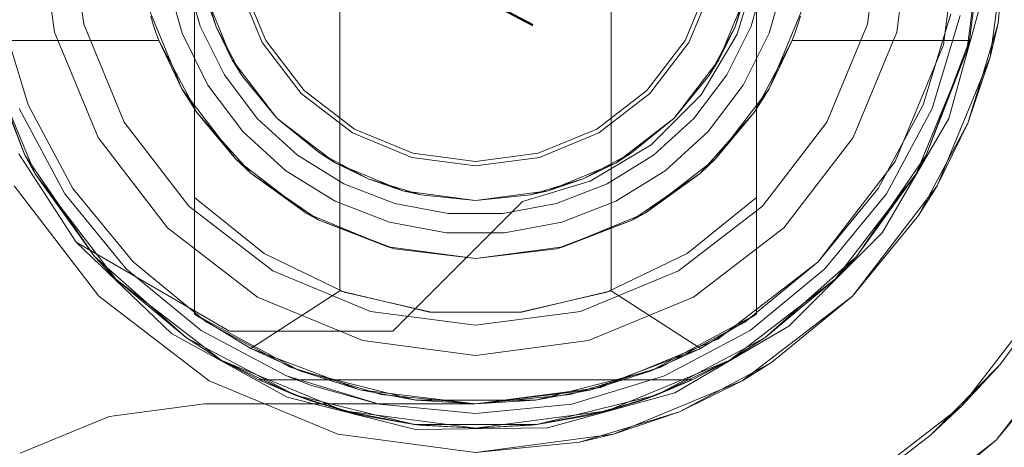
# Model space of a CAD drawing. Extents: x -620 to 300, y 62 to 1112.
# Tile 81 of 226: x -157.9989 to -157.7956, y 270.5532 to 270.6414. Entities that reach past the tile are written whole.
import ezdxf

# ---------------------------------------------------------------- set-up
doc = ezdxf.new("R2010")
doc.units = 0
doc.layers.get('0').update_dxf_attribs({"lineweight": 13})
doc.layers.add('ConnectionPoints', color=7, linetype='Continuous', lineweight=50)

# ---------------------------------------------------------------- blocks, each defined once
blk = doc.blocks.new('Blockreferenz-A06CPVWWL0')
at = {"color": 251, "linetype": 'ByBlock', "lineweight": -2, "ltscale": 0.13, "true_color": 0x636363}
for p, q in [((-157.80474, 270.6621), (-157.80815, 270.63622)), ((-157.80815, 270.63622), (-157.80474, 270.6621)), ((-157.79849, 270.63363), (-157.79474, 270.6621)), ((-157.84654, 270.65242), (-157.85071, 270.63842)), ((-157.84654, 270.65242), (-157.85071, 270.63842)), ((-157.80705, 270.62098), (-157.79979, 270.64727)), ((-157.85071, 270.63842), (-157.85818, 270.62587)), ((-157.85071, 270.63842), (-157.85818, 270.62587)), ((-157.80815, 270.63622), (-157.81814, 270.6121)), ((-157.81814, 270.6121), (-157.80815, 270.63622)), ((-157.80948, 270.6071), (-157.79849, 270.63363)), ((-157.85818, 270.62587), (-157.86851, 270.61554)), ((-157.85818, 270.62587), (-157.86851, 270.61554)), ((-157.82077, 270.59742), (-157.80705, 270.62098)), ((-157.86851, 270.61554), (-157.88106, 270.60807)), ((-157.86851, 270.61554), (-157.88106, 270.60807)), ((-157.98721, 270.59551), (-157.99904, 270.6137)), ((-157.98721, 270.59551), (-157.99904, 270.6137)), ((-157.81814, 270.6121), (-157.83403, 270.59139)), ((-157.83403, 270.59139), (-157.81814, 270.6121)), ((-158.00001, 270.6071), (-157.98252, 270.58432)), ((-157.88106, 270.60807), (-157.89506, 270.6039)), ((-157.88106, 270.60807), (-157.89506, 270.6039)), ((-157.82696, 270.58432), (-157.80948, 270.6071)), ((-157.89506, 270.6039), (-157.92185, 270.57711)), ((-157.89506, 270.6039), (-157.92185, 270.57711)), ((-157.89506, 270.6039), (-157.89506, 270.6039)), ((-157.84005, 270.57813), (-157.82077, 270.59742)), ((-157.98721, 270.59551), (-157.96749, 270.57667)), ((-157.95554, 270.57711), (-157.98721, 270.59551)), ((-157.98721, 270.59551), (-157.98721, 270.59551)), ((-157.95554, 270.57711), (-157.98721, 270.59551)), ((-157.83403, 270.59139), (-157.85474, 270.5755)), ((-157.85474, 270.5755), (-157.83403, 270.59139)), ((-157.77311, 270.5861), (-157.79726, 270.55462)), ((-157.98252, 270.58432), (-157.95974, 270.56684)), ((-157.84974, 270.56684), (-157.82696, 270.58432)), ((-157.96749, 270.57667), (-157.94362, 270.56349)), ((-157.92185, 270.57711), (-157.95554, 270.57711)), ((-157.95554, 270.57711), (-157.95554, 270.57711)), ((-157.92185, 270.57711), (-157.95554, 270.57711)), ((-157.92185, 270.57711), (-157.92185, 270.57711)), ((-157.86362, 270.56441), (-157.84005, 270.57813)), ((-157.79726, 270.55462), (-157.77836, 270.57766)), ((-157.85474, 270.5755), (-157.87886, 270.56551)), ((-157.87886, 270.56551), (-157.85474, 270.5755)), ((-157.95974, 270.56684), (-157.93321, 270.55585)), ((-157.87627, 270.55585), (-157.84974, 270.56684)), ((-157.87886, 270.56551), (-157.90474, 270.5621)), ((-157.90474, 270.5621), (-157.87886, 270.56551)), ((-157.8899, 270.55715), (-157.86362, 270.56441)), ((-157.94362, 270.56349), (-157.91717, 270.55684)), ((-157.98041, 270.55952), (-157.96074, 270.5621)), ((-157.96074, 270.5621), (-157.98041, 270.55952)), ((-157.96074, 270.5621), (-157.96074, 270.5621)), ((-157.90474, 270.5621), (-157.96074, 270.5621)), ((-157.96074, 270.5621), (-157.90474, 270.5621)), ((-157.90474, 270.5621), (-157.90474, 270.5621)), ((-157.99874, 270.55192), (-157.98041, 270.55952)), ((-157.98041, 270.55952), (-157.99874, 270.55192)), ((-157.91717, 270.55684), (-157.8899, 270.55715)), ((-157.93321, 270.55585), (-157.90474, 270.5521)), ((-157.90474, 270.5521), (-157.87627, 270.55585)), ((-157.79726, 270.55462), (-157.82874, 270.53047)), ((-157.8203, 270.53572), (-157.79726, 270.55462))]:
    blk.add_line(p, q, dxfattribs=at)
blk = doc.blocks.new('Blockreferenz-A06CPVX4L0')
at = {"color": 9, "linetype": 'ByBlock', "lineweight": -2, "ltscale": 0.13, "true_color": 0xc1c9c4}
for p, q in [((-157.99474, 270.6621), (-157.99168, 270.63881)), ((-157.99474, 270.6621), (-157.99168, 270.63881)), ((-157.9885, 270.6621), (-157.98565, 270.64043)), ((-157.98565, 270.64043), (-157.9885, 270.6621)), ((-157.82384, 270.64043), (-157.82098, 270.6621)), ((-157.82098, 270.6621), (-157.82384, 270.64043)), ((-157.81781, 270.63881), (-157.81474, 270.6621)), ((-157.81781, 270.63881), (-157.81474, 270.6621)), ((-157.79474, 270.6621), (-157.79849, 270.63363)), ((-157.79686, 270.64064), (-157.79474, 270.6621)), ((-157.95388, 270.64894), (-157.9488, 270.63667)), ((-157.94804, 270.6371), (-157.95304, 270.64916)), ((-157.85645, 270.64916), (-157.86144, 270.6371)), ((-157.86069, 270.63667), (-157.8556, 270.64894)), ((-158.00282, 270.6426), (-157.99713, 270.62384)), ((-157.81235, 270.62384), (-157.80666, 270.6426)), ((-157.81051, 270.62307), (-157.8047, 270.64221)), ((-157.8047, 270.64221), (-157.81051, 270.62307)), ((-157.98565, 270.64043), (-157.97728, 270.62022)), ((-157.97728, 270.62022), (-157.98565, 270.64043)), ((-157.8322, 270.62022), (-157.82384, 270.64043)), ((-157.82384, 270.64043), (-157.8322, 270.62022)), ((-157.79849, 270.63363), (-157.79686, 270.64064)), ((-157.79811, 270.6365), (-157.79686, 270.64064)), ((-157.99168, 270.63881), (-157.98269, 270.6171)), ((-157.99168, 270.63881), (-157.98269, 270.6171)), ((-157.8268, 270.6171), (-157.81781, 270.63881)), ((-157.8268, 270.6171), (-157.81781, 270.63881)), ((-157.9488, 270.63667), (-157.94072, 270.62613)), ((-157.9401, 270.62675), (-157.94804, 270.6371)), ((-157.86144, 270.6371), (-157.86939, 270.62675)), ((-157.86877, 270.62613), (-157.86069, 270.63667)), ((-157.80033, 270.6292), (-157.79811, 270.6365)), ((-157.79849, 270.63363), (-157.80948, 270.6071)), ((-157.80312, 270.62001), (-157.79849, 270.63363)), ((-157.80312, 270.62001), (-157.80033, 270.6292)), ((-157.94072, 270.62613), (-157.93018, 270.61805)), ((-157.92974, 270.6188), (-157.9401, 270.62675)), ((-157.86939, 270.62675), (-157.87974, 270.6188)), ((-157.87931, 270.61805), (-157.86877, 270.62613)), ((-157.99713, 270.62384), (-157.98789, 270.60655)), ((-157.8216, 270.60655), (-157.81235, 270.62384)), ((-157.99898, 270.62307), (-157.98955, 270.60544)), ((-157.98955, 270.60544), (-157.99898, 270.62307)), ((-157.81993, 270.60544), (-157.81051, 270.62307)), ((-157.81051, 270.62307), (-157.81993, 270.60544)), ((-157.97728, 270.62022), (-157.96397, 270.60288)), ((-157.96397, 270.60288), (-157.97728, 270.62022)), ((-157.84552, 270.60288), (-157.8322, 270.62022)), ((-157.8322, 270.62022), (-157.84552, 270.60288)), ((-157.80948, 270.6071), (-157.80312, 270.62001)), ((-157.80764, 270.61154), (-157.80312, 270.62001)), ((-157.98269, 270.6171), (-157.96838, 270.59847)), ((-157.98269, 270.6171), (-157.96838, 270.59847)), ((-157.93018, 270.61805), (-157.91791, 270.61297)), ((-157.91768, 270.61381), (-157.92974, 270.6188)), ((-157.87974, 270.6188), (-157.8918, 270.61381)), ((-157.89158, 270.61297), (-157.87931, 270.61805)), ((-157.8411, 270.59847), (-157.8268, 270.6171)), ((-157.8411, 270.59847), (-157.8268, 270.6171)), ((-157.90474, 270.6121), (-157.91768, 270.61381)), ((-157.8918, 270.61381), (-157.90474, 270.6121)), ((-157.91791, 270.61297), (-157.90474, 270.61123)), ((-157.90474, 270.61123), (-157.89158, 270.61297)), ((-157.81124, 270.60481), (-157.80764, 270.61154)), ((-157.80948, 270.6071), (-157.82696, 270.58432)), ((-157.81328, 270.60099), (-157.80948, 270.6071)), ((-157.98955, 270.60544), (-157.97687, 270.58998)), ((-157.97687, 270.58998), (-157.98955, 270.60544)), ((-157.98789, 270.60655), (-157.97545, 270.59139)), ((-157.83403, 270.59139), (-157.8216, 270.60655)), ((-157.83262, 270.58998), (-157.81993, 270.60544)), ((-157.81993, 270.60544), (-157.83262, 270.58998)), ((-157.96397, 270.60288), (-157.94662, 270.58957)), ((-157.94662, 270.58957), (-157.96397, 270.60288)), ((-157.86286, 270.58957), (-157.84552, 270.60288)), ((-157.84552, 270.60288), (-157.86286, 270.58957)), ((-157.81328, 270.60099), (-157.81124, 270.60481)), ((-157.82696, 270.58432), (-157.81328, 270.60099)), ((-157.96838, 270.59847), (-157.94974, 270.58416)), ((-157.96838, 270.59847), (-157.94974, 270.58416)), ((-157.85974, 270.58416), (-157.8411, 270.59847)), ((-157.85974, 270.58416), (-157.8411, 270.59847)), ((-157.97545, 270.59139), (-157.9603, 270.57896)), ((-157.84919, 270.57896), (-157.83403, 270.59139)), ((-157.78177, 270.5911), (-157.80433, 270.5617)), ((-157.97687, 270.58998), (-157.96141, 270.57729)), ((-157.96141, 270.57729), (-157.97687, 270.58998)), ((-157.94662, 270.58957), (-157.92642, 270.5812)), ((-157.92642, 270.5812), (-157.94662, 270.58957)), ((-157.88306, 270.5812), (-157.86286, 270.58957)), ((-157.86286, 270.58957), (-157.88306, 270.5812)), ((-157.84807, 270.57729), (-157.83262, 270.58998)), ((-157.83262, 270.58998), (-157.84807, 270.57729)), ((-157.79643, 270.57027), (-157.78433, 270.58684)), ((-157.94974, 270.58416), (-157.92804, 270.57517)), ((-157.94974, 270.58416), (-157.92804, 270.57517)), ((-157.88145, 270.57517), (-157.85974, 270.58416)), ((-157.88145, 270.57517), (-157.85974, 270.58416)), ((-157.82696, 270.58432), (-157.84974, 270.56684)), ((-157.84363, 270.57064), (-157.82696, 270.58432)), ((-157.92642, 270.5812), (-157.90474, 270.57834)), ((-157.90474, 270.57834), (-157.92642, 270.5812)), ((-157.90474, 270.57834), (-157.88306, 270.5812)), ((-157.88306, 270.5812), (-157.90474, 270.57834)), ((-157.9603, 270.57896), (-157.94301, 270.56972)), ((-157.86647, 270.56972), (-157.84919, 270.57896)), ((-157.96141, 270.57729), (-157.94378, 270.56787)), ((-157.94378, 270.56787), (-157.96141, 270.57729)), ((-157.86571, 270.56787), (-157.84807, 270.57729)), ((-157.84807, 270.57729), (-157.86571, 270.56787)), ((-157.92804, 270.57517), (-157.90474, 270.5721)), ((-157.92804, 270.57517), (-157.90474, 270.5721)), ((-157.90474, 270.5721), (-157.88145, 270.57517)), ((-157.90474, 270.5721), (-157.88145, 270.57517)), ((-157.84974, 270.56684), (-157.84363, 270.57064)), ((-157.84745, 270.5686), (-157.84363, 270.57064)), ((-157.94301, 270.56972), (-157.92425, 270.56403)), ((-157.88523, 270.56403), (-157.86647, 270.56972)), ((-157.85418, 270.565), (-157.84745, 270.5686)), ((-157.79643, 270.57027), (-157.8108, 270.55563)), ((-157.80433, 270.5617), (-157.79643, 270.57027)), ((-157.94378, 270.56787), (-157.92464, 270.56206)), ((-157.94378, 270.56787), (-157.93885, 270.56598)), ((-157.93885, 270.56598), (-157.94378, 270.56787)), ((-157.88484, 270.56206), (-157.86571, 270.56787)), ((-157.86571, 270.56787), (-157.88484, 270.56206)), ((-157.84974, 270.56684), (-157.87627, 270.55585)), ((-157.86265, 270.56048), (-157.84974, 270.56684)), ((-157.93885, 270.56598), (-157.92464, 270.56206)), ((-157.92464, 270.56206), (-157.93885, 270.56598)), ((-157.86265, 270.56048), (-157.85418, 270.565)), ((-157.92425, 270.56403), (-157.90474, 270.5621)), ((-157.90474, 270.5621), (-157.88523, 270.56403)), ((-157.92464, 270.56206), (-157.90474, 270.5601)), ((-157.90474, 270.5601), (-157.92464, 270.56206)), ((-157.90474, 270.5601), (-157.88484, 270.56206)), ((-157.88484, 270.56206), (-157.90474, 270.5601)), ((-157.87627, 270.55585), (-157.86265, 270.56048)), ((-157.87184, 270.55769), (-157.86265, 270.56048)), ((-157.80433, 270.5617), (-157.83374, 270.53913)), ((-157.8108, 270.55563), (-157.80433, 270.5617)), ((-157.87914, 270.55548), (-157.87184, 270.55769)), ((-157.87627, 270.55585), (-157.90474, 270.5521)), ((-157.90474, 270.5521), (-157.88328, 270.55422)), ((-157.88328, 270.55422), (-157.87627, 270.55585)), ((-157.88328, 270.55422), (-157.87914, 270.55548)), ((-157.82712, 270.5432), (-157.8108, 270.55563))]:
    blk.add_line(p, q, dxfattribs=at)
blk = doc.blocks.new('Blockreferenz-A06CPVXAL0')
at = {"color": 0, "linetype": 'ByBlock', "lineweight": -2, "ltscale": 0.13}
for p, q in [((-157.96274, 270.58064), (-157.96274, 270.74357)), ((-157.84674, 270.74357), (-157.84674, 270.58064)), ((-157.93274, 270.73875), (-157.93274, 270.58546)), ((-157.87674, 270.58546), (-157.87674, 270.73875)), ((-157.96274, 270.6621), (-157.96274, 270.60471)), ((-157.79974, 270.6621), (-157.80332, 270.63493)), ((-157.80332, 270.63493), (-157.79974, 270.6621)), ((-157.80276, 270.6371), (-157.79974, 270.6621)), ((-157.96864, 270.65016), (-157.96535, 270.63862)), ((-157.96162, 270.64007), (-157.9647, 270.6509)), ((-157.96162, 270.64007), (-157.9647, 270.6509)), ((-157.95833, 270.63991), (-157.96163, 270.65079)), ((-157.84786, 270.65079), (-157.85116, 270.63991)), ((-157.84478, 270.6509), (-157.84786, 270.64007)), ((-157.84478, 270.6509), (-157.84786, 270.64007)), ((-157.84674, 270.63991), (-157.84674, 270.65079)), ((-157.84413, 270.63862), (-157.84085, 270.65016)), ((-157.95497, 270.6331), (-157.96077, 270.64709)), ((-157.96077, 270.64709), (-157.95833, 270.63991)), ((-157.95497, 270.6331), (-157.96077, 270.64709)), ((-157.95497, 270.6331), (-157.96077, 270.64709)), ((-157.84872, 270.64709), (-157.85451, 270.6331)), ((-157.84872, 270.64709), (-157.85451, 270.6331)), ((-157.84872, 270.64709), (-157.85451, 270.6331)), ((-157.85116, 270.63991), (-157.84872, 270.64709)), ((-157.96536, 270.6271), (-157.97236, 270.64399)), ((-157.83713, 270.64399), (-157.84412, 270.6271)), ((-157.97182, 270.6421), (-157.9713, 270.64042)), ((-157.83819, 270.64042), (-157.83766, 270.6421)), ((-157.9713, 270.64042), (-157.97073, 270.63876)), ((-157.95661, 270.62999), (-157.96162, 270.64007)), ((-157.95661, 270.62999), (-157.96162, 270.64007)), ((-157.95833, 270.63991), (-157.95497, 270.6331)), ((-157.95297, 270.62988), (-157.95833, 270.63991)), ((-157.85116, 270.63991), (-157.85652, 270.62988)), ((-157.85451, 270.6331), (-157.85116, 270.63991)), ((-157.84786, 270.64007), (-157.85288, 270.62999)), ((-157.84786, 270.64007), (-157.85288, 270.62999)), ((-157.84674, 270.60471), (-157.84674, 270.63991)), ((-157.83875, 270.63876), (-157.83819, 270.64042)), ((-157.97073, 270.63876), (-157.97013, 270.6371)), ((-157.96535, 270.63862), (-157.96001, 270.62789)), ((-157.84948, 270.62789), (-157.84413, 270.63862)), ((-157.83936, 270.6371), (-157.83875, 270.63876)), ((-157.99777, 270.6134), (-158.00672, 270.6371)), ((-157.97013, 270.6371), (-158.00672, 270.6371)), ((-158.00672, 270.6371), (-157.99777, 270.6134)), ((-157.97013, 270.6371), (-158.00672, 270.6371)), ((-157.96725, 270.63166), (-157.97013, 270.6371)), ((-157.97013, 270.6371), (-157.96536, 270.6271)), ((-157.97013, 270.6371), (-157.97013, 270.6371)), ((-157.84412, 270.6271), (-157.83936, 270.6371)), ((-157.83936, 270.6371), (-157.84224, 270.63166)), ((-157.80276, 270.6371), (-157.83936, 270.6371)), ((-157.83936, 270.6371), (-157.80276, 270.6371)), ((-157.83936, 270.6371), (-157.83936, 270.6371)), ((-157.80276, 270.6371), (-157.81172, 270.6134)), ((-157.81172, 270.6134), (-157.80276, 270.6371)), ((-157.80332, 270.63493), (-157.80276, 270.6371)), ((-157.80332, 270.63493), (-157.80276, 270.6371)), ((-157.80276, 270.6371), (-157.80276, 270.6371)), ((-158.00617, 270.63493), (-157.99777, 270.6134)), ((-157.99568, 270.6096), (-158.00617, 270.63493)), ((-158.00617, 270.63493), (-157.99777, 270.6134)), ((-158.00617, 270.63493), (-157.99568, 270.6096)), ((-157.80332, 270.63493), (-157.81381, 270.6096)), ((-157.81381, 270.6096), (-157.80332, 270.63493)), ((-157.81172, 270.6134), (-157.80332, 270.63493)), ((-157.81172, 270.6134), (-157.80332, 270.63493)), ((-157.9637, 270.62494), (-157.96725, 270.63166)), ((-157.94576, 270.62109), (-157.95497, 270.6331)), ((-157.95497, 270.6331), (-157.95297, 270.62988)), ((-157.94576, 270.62109), (-157.95497, 270.6331)), ((-157.94576, 270.62109), (-157.95497, 270.6331)), ((-157.85451, 270.6331), (-157.86373, 270.62109)), ((-157.85451, 270.6331), (-157.86373, 270.62109)), ((-157.85451, 270.6331), (-157.86373, 270.62109)), ((-157.85652, 270.62988), (-157.85451, 270.6331)), ((-157.84224, 270.63166), (-157.84578, 270.62494)), ((-157.94982, 270.62101), (-157.95661, 270.62999)), ((-157.94982, 270.62101), (-157.95661, 270.62999)), ((-157.95297, 270.62988), (-157.94576, 270.62109)), ((-157.94576, 270.62109), (-157.95297, 270.62988)), ((-157.86373, 270.62109), (-157.85652, 270.62988)), ((-157.85652, 270.62988), (-157.86373, 270.62109)), ((-157.85288, 270.62999), (-157.85966, 270.62101)), ((-157.85288, 270.62999), (-157.85966, 270.62101)), ((-157.96001, 270.62789), (-157.95278, 270.61831)), ((-157.85671, 270.61831), (-157.84948, 270.62789)), ((-157.95424, 270.61261), (-157.96536, 270.6271)), ((-157.96536, 270.6271), (-157.96227, 270.62222)), ((-157.84412, 270.6271), (-157.85525, 270.61261)), ((-157.84722, 270.62222), (-157.84412, 270.6271)), ((-157.96227, 270.62222), (-157.9637, 270.62494)), ((-157.84578, 270.62494), (-157.84722, 270.62222)), ((-157.95751, 270.61687), (-157.96227, 270.62222)), ((-157.96227, 270.62222), (-157.95424, 270.61261)), ((-157.85525, 270.61261), (-157.84722, 270.62222)), ((-157.84722, 270.62222), (-157.85198, 270.61687)), ((-157.9415, 270.61343), (-157.94982, 270.62101)), ((-157.9415, 270.61343), (-157.94982, 270.62101)), ((-157.94576, 270.62109), (-157.93697, 270.61388)), ((-157.93374, 270.61188), (-157.94576, 270.62109)), ((-157.93374, 270.61188), (-157.94576, 270.62109)), ((-157.93697, 270.61388), (-157.94576, 270.62109)), ((-157.93374, 270.61188), (-157.94576, 270.62109)), ((-157.86373, 270.62109), (-157.87574, 270.61188)), ((-157.86373, 270.62109), (-157.87574, 270.61188)), ((-157.86373, 270.62109), (-157.87574, 270.61188)), ((-157.87252, 270.61388), (-157.86373, 270.62109)), ((-157.86373, 270.62109), (-157.87252, 270.61388)), ((-157.85966, 270.62101), (-157.86798, 270.61343)), ((-157.85966, 270.62101), (-157.86798, 270.61343)), ((-157.95278, 270.61831), (-157.94391, 270.61023)), ((-157.86557, 270.61023), (-157.85671, 270.61831)), ((-157.9526, 270.61135), (-157.95751, 270.61687)), ((-157.85198, 270.61687), (-157.85688, 270.61135)), ((-157.99777, 270.6134), (-157.99568, 270.6096)), ((-157.98339, 270.59254), (-157.99777, 270.6134)), ((-157.99777, 270.6134), (-157.99568, 270.6096)), ((-157.99777, 270.6134), (-157.98339, 270.59254)), ((-157.93193, 270.6075), (-157.9415, 270.61343)), ((-157.93193, 270.6075), (-157.9415, 270.61343)), ((-157.93697, 270.61388), (-157.93374, 270.61188)), ((-157.92694, 270.60852), (-157.93697, 270.61388)), ((-157.87252, 270.61388), (-157.88255, 270.60852)), ((-157.86798, 270.61343), (-157.87755, 270.6075)), ((-157.86798, 270.61343), (-157.87755, 270.6075)), ((-157.87574, 270.61188), (-157.87252, 270.61388)), ((-157.81172, 270.6134), (-157.82609, 270.59254)), ((-157.82609, 270.59254), (-157.81172, 270.6134)), ((-157.81381, 270.6096), (-157.81172, 270.6134)), ((-157.81381, 270.6096), (-157.81172, 270.6134)), ((-157.93974, 270.60148), (-157.95424, 270.61261)), ((-157.95424, 270.61261), (-157.95108, 270.60963)), ((-157.95108, 270.60963), (-157.9526, 270.61135)), ((-157.91975, 270.60608), (-157.93374, 270.61188)), ((-157.93374, 270.61188), (-157.92694, 270.60852)), ((-157.91975, 270.60608), (-157.93374, 270.61188)), ((-157.91975, 270.60608), (-157.93374, 270.61188)), ((-157.87574, 270.61188), (-157.88973, 270.60608)), ((-157.87574, 270.61188), (-157.88973, 270.60608)), ((-157.87574, 270.61188), (-157.88973, 270.60608)), ((-157.88255, 270.60852), (-157.87574, 270.61188)), ((-157.85525, 270.61261), (-157.86974, 270.60148)), ((-157.85841, 270.60963), (-157.85525, 270.61261)), ((-157.85688, 270.61135), (-157.85841, 270.60963)), ((-157.99568, 270.6096), (-157.98339, 270.59254)), ((-157.97899, 270.58786), (-157.99568, 270.6096)), ((-157.99568, 270.6096), (-157.98339, 270.59254)), ((-157.99568, 270.6096), (-157.97899, 270.58786)), ((-157.94417, 270.60488), (-157.95108, 270.60963)), ((-157.95108, 270.60963), (-157.93974, 270.60148)), ((-157.94391, 270.61023), (-157.93372, 270.60392)), ((-157.87577, 270.60392), (-157.86557, 270.61023)), ((-157.86974, 270.60148), (-157.85841, 270.60963)), ((-157.85841, 270.60963), (-157.86531, 270.60488)), ((-157.81381, 270.6096), (-157.8305, 270.58786)), ((-157.8305, 270.58786), (-157.81381, 270.6096)), ((-157.82609, 270.59254), (-157.81381, 270.6096)), ((-157.82609, 270.59254), (-157.81381, 270.6096)), ((-157.92144, 270.60343), (-157.93193, 270.6075)), ((-157.92144, 270.60343), (-157.93193, 270.6075)), ((-157.92694, 270.60852), (-157.91975, 270.60608)), ((-157.91606, 270.60522), (-157.92694, 270.60852)), ((-157.88255, 270.60852), (-157.89343, 270.60522)), ((-157.88973, 270.60608), (-157.88255, 270.60852)), ((-157.87755, 270.6075), (-157.88805, 270.60343)), ((-157.87755, 270.6075), (-157.88805, 270.60343)), ((-157.90474, 270.6041), (-157.91975, 270.60608)), ((-157.91975, 270.60608), (-157.91606, 270.60522)), ((-157.90474, 270.6041), (-157.91975, 270.60608)), ((-157.90474, 270.6041), (-157.91975, 270.60608)), ((-157.91606, 270.60522), (-157.90474, 270.6041)), ((-157.90474, 270.6041), (-157.91606, 270.60522)), ((-157.88973, 270.60608), (-157.90474, 270.6041)), ((-157.88973, 270.60608), (-157.90474, 270.6041)), ((-157.88973, 270.60608), (-157.90474, 270.6041)), ((-157.90474, 270.6041), (-157.89343, 270.60522)), ((-157.89343, 270.60522), (-157.90474, 270.6041)), ((-157.89343, 270.60522), (-157.88973, 270.60608)), ((-157.96274, 270.60471), (-157.96274, 270.58064)), ((-157.94841, 270.59317), (-157.96274, 270.60471)), ((-157.93846, 270.60095), (-157.94417, 270.60488)), ((-157.93372, 270.60392), (-157.92253, 270.59959)), ((-157.91037, 270.60137), (-157.92144, 270.60343)), ((-157.91037, 270.60137), (-157.92144, 270.60343)), ((-157.88805, 270.60343), (-157.89911, 270.60137)), ((-157.88805, 270.60343), (-157.89911, 270.60137)), ((-157.88695, 270.59959), (-157.87577, 270.60392)), ((-157.86531, 270.60488), (-157.87102, 270.60095)), ((-157.84674, 270.60471), (-157.86107, 270.59317)), ((-157.84674, 270.58064), (-157.84674, 270.60471)), ((-157.92286, 270.59449), (-157.93974, 270.60148)), ((-157.93974, 270.60148), (-157.93721, 270.60009)), ((-157.93721, 270.60009), (-157.93846, 270.60095)), ((-157.89911, 270.60137), (-157.91037, 270.60137)), ((-157.89911, 270.60137), (-157.91037, 270.60137)), ((-157.86974, 270.60148), (-157.88663, 270.59449)), ((-157.87228, 270.60009), (-157.86974, 270.60148)), ((-157.87102, 270.60095), (-157.87228, 270.60009)), ((-157.9276, 270.59645), (-157.93721, 270.60009)), ((-157.93721, 270.60009), (-157.92286, 270.59449)), ((-157.92253, 270.59959), (-157.91074, 270.59738)), ((-157.89875, 270.59738), (-157.88695, 270.59959)), ((-157.88663, 270.59449), (-157.87228, 270.60009)), ((-157.87228, 270.60009), (-157.88188, 270.59645)), ((-157.91074, 270.59738), (-157.89875, 270.59738)), ((-157.92217, 270.5944), (-157.9276, 270.59645)), ((-157.88188, 270.59645), (-157.88732, 270.5944)), ((-157.93187, 270.58514), (-157.94841, 270.59317)), ((-157.90474, 270.5921), (-157.92286, 270.59449)), ((-157.92286, 270.59449), (-157.92146, 270.59413)), ((-157.92146, 270.59413), (-157.92217, 270.5944)), ((-157.92146, 270.59413), (-157.90474, 270.5921)), ((-157.88663, 270.59449), (-157.90474, 270.5921)), ((-157.90474, 270.5921), (-157.88803, 270.59413)), ((-157.88803, 270.59413), (-157.88663, 270.59449)), ((-157.88732, 270.5944), (-157.88803, 270.59413)), ((-157.86107, 270.59317), (-157.87762, 270.58514)), ((-157.96444, 270.57573), (-157.98339, 270.59254)), ((-157.98339, 270.59254), (-157.97899, 270.58786)), ((-157.98339, 270.59254), (-157.97899, 270.58786)), ((-157.98339, 270.59254), (-157.96444, 270.57573)), ((-157.82609, 270.59254), (-157.84505, 270.57573)), ((-157.84505, 270.57573), (-157.82609, 270.59254)), ((-157.8305, 270.58786), (-157.82609, 270.59254)), ((-157.8305, 270.58786), (-157.82609, 270.59254)), ((-157.97899, 270.58786), (-157.96444, 270.57573)), ((-157.95724, 270.57117), (-157.97899, 270.58786)), ((-157.97899, 270.58786), (-157.96444, 270.57573)), ((-157.97899, 270.58786), (-157.95724, 270.57117)), ((-157.8305, 270.58786), (-157.85224, 270.57117)), ((-157.85224, 270.57117), (-157.8305, 270.58786)), ((-157.84505, 270.57573), (-157.8305, 270.58786)), ((-157.84505, 270.57573), (-157.8305, 270.58786)), ((-157.93274, 270.58546), (-157.95114, 270.57352)), ((-157.91425, 270.58106), (-157.93274, 270.58546)), ((-157.91394, 270.58102), (-157.93187, 270.58514)), ((-157.87762, 270.58514), (-157.89555, 270.58102)), ((-157.87674, 270.58546), (-157.89524, 270.58106)), ((-157.85834, 270.57352), (-157.87674, 270.58546)), ((-157.96274, 270.58064), (-157.95114, 270.57352)), ((-157.94102, 270.56892), (-157.96274, 270.58064)), ((-157.95114, 270.57352), (-157.96274, 270.58064)), ((-157.96274, 270.58064), (-157.96274, 270.58064)), ((-157.89524, 270.58106), (-157.91425, 270.58106)), ((-157.89555, 270.58102), (-157.91394, 270.58102)), ((-157.84674, 270.58064), (-157.86847, 270.56892)), ((-157.85834, 270.57352), (-157.84674, 270.58064)), ((-157.84674, 270.58064), (-157.85834, 270.57352)), ((-157.84674, 270.58064), (-157.84674, 270.58064)), ((-157.96444, 270.57573), (-157.95724, 270.57117)), ((-157.94201, 270.56394), (-157.96444, 270.57573)), ((-157.96444, 270.57573), (-157.95724, 270.57117)), ((-157.96444, 270.57573), (-157.94201, 270.56394)), ((-157.84505, 270.57573), (-157.86748, 270.56394)), ((-157.86748, 270.56394), (-157.84505, 270.57573)), ((-157.85224, 270.57117), (-157.84505, 270.57573)), ((-157.85224, 270.57117), (-157.84505, 270.57573)), ((-157.95114, 270.57352), (-157.94102, 270.56892)), ((-157.95114, 270.57352), (-157.92863, 270.565)), ((-157.88085, 270.565), (-157.85834, 270.57352)), ((-157.86847, 270.56892), (-157.85834, 270.57352)), ((-157.95724, 270.57117), (-157.94946, 270.5671)), ((-157.93192, 270.56068), (-157.95724, 270.57117)), ((-157.95724, 270.57117), (-157.94201, 270.56394)), ((-157.95724, 270.57117), (-157.93192, 270.56068)), ((-157.85224, 270.57117), (-157.87757, 270.56068)), ((-157.87757, 270.56068), (-157.85224, 270.57117)), ((-157.86748, 270.56394), (-157.85224, 270.57117)), ((-157.86002, 270.5671), (-157.85224, 270.57117)), ((-157.91709, 270.56287), (-157.94102, 270.56892)), ((-157.94102, 270.56892), (-157.92863, 270.565)), ((-157.86847, 270.56892), (-157.8924, 270.56287)), ((-157.88085, 270.565), (-157.86847, 270.56892)), ((-157.94946, 270.5671), (-157.94201, 270.56394)), ((-157.94946, 270.5671), (-157.93877, 270.56277)), ((-157.86002, 270.5671), (-157.94946, 270.5671)), ((-157.94946, 270.5671), (-157.94946, 270.5671)), ((-157.94946, 270.5671), (-157.93877, 270.56277)), ((-157.86002, 270.5671), (-157.94946, 270.5671)), ((-157.87072, 270.56277), (-157.86002, 270.5671)), ((-157.87072, 270.56277), (-157.86002, 270.5671)), ((-157.86748, 270.56394), (-157.86002, 270.5671)), ((-157.86002, 270.5671), (-157.86002, 270.5671)), ((-157.92863, 270.565), (-157.91709, 270.56287)), ((-157.92863, 270.565), (-157.90474, 270.5621)), ((-157.90474, 270.5621), (-157.88085, 270.565)), ((-157.8924, 270.56287), (-157.88085, 270.565)), ((-157.94201, 270.56394), (-157.93877, 270.56277)), ((-157.91741, 270.55787), (-157.94201, 270.56394)), ((-157.94201, 270.56394), (-157.93192, 270.56068)), ((-157.94201, 270.56394), (-157.91741, 270.55787)), ((-157.93877, 270.56277), (-157.93573, 270.56191)), ((-157.93877, 270.56277), (-157.93192, 270.56068)), ((-157.92766, 270.55964), (-157.93877, 270.56277)), ((-157.8924, 270.56287), (-157.91709, 270.56287)), ((-157.91709, 270.56287), (-157.90474, 270.5621)), ((-157.90474, 270.5621), (-157.8924, 270.56287)), ((-157.86748, 270.56394), (-157.89207, 270.55787)), ((-157.89207, 270.55787), (-157.86748, 270.56394)), ((-157.87072, 270.56277), (-157.88183, 270.55964)), ((-157.87757, 270.56068), (-157.86748, 270.56394)), ((-157.87757, 270.56068), (-157.87072, 270.56277)), ((-157.87375, 270.56191), (-157.87072, 270.56277)), ((-157.87072, 270.56277), (-157.86748, 270.56394)), ((-157.93573, 270.56191), (-157.93016, 270.56034)), ((-157.93192, 270.56068), (-157.92766, 270.55964)), ((-157.90474, 270.5571), (-157.93192, 270.56068)), ((-157.93192, 270.56068), (-157.91741, 270.55787)), ((-157.93192, 270.56068), (-157.90474, 270.5571)), ((-157.93016, 270.56034), (-157.92766, 270.55964)), ((-157.87757, 270.56068), (-157.90474, 270.5571)), ((-157.90474, 270.5571), (-157.87757, 270.56068)), ((-157.89207, 270.55787), (-157.87757, 270.56068)), ((-157.88183, 270.55964), (-157.87757, 270.56068)), ((-157.88183, 270.55964), (-157.87933, 270.56034)), ((-157.87933, 270.56034), (-157.87375, 270.56191)), ((-157.92766, 270.55964), (-157.91741, 270.55787)), ((-157.92766, 270.55964), (-157.91627, 270.55774)), ((-157.92766, 270.55964), (-157.91627, 270.55774)), ((-157.89322, 270.55774), (-157.88183, 270.55964)), ((-157.89322, 270.55774), (-157.88183, 270.55964)), ((-157.89207, 270.55787), (-157.88183, 270.55964)), ((-157.91741, 270.55787), (-157.91627, 270.55774)), ((-157.89207, 270.55787), (-157.91741, 270.55787)), ((-157.91741, 270.55787), (-157.90474, 270.5571)), ((-157.91741, 270.55787), (-157.89207, 270.55787)), ((-157.91627, 270.55774), (-157.90474, 270.5571)), ((-157.91627, 270.55774), (-157.90474, 270.5571)), ((-157.90474, 270.5571), (-157.89207, 270.55787)), ((-157.90474, 270.5571), (-157.89322, 270.55774)), ((-157.90474, 270.5571), (-157.89322, 270.55774)), ((-157.89322, 270.55774), (-157.89207, 270.55787))]:
    blk.add_line(p, q, dxfattribs=at)
blk = doc.blocks.new('Bauteilbeschriftung-A06CPVXKL0')
at = {"color": 0, "linetype": 'ByBlock', "lineweight": -2, "ltscale": 0.5}
blk.add_line((-161.12276, 272.35383), (-157.89293, 270.64024), dxfattribs=at)

msp = doc.modelspace()

# ---------------------------------------------------------------- block references
at = {"ltscale": 0.13}
for name in ['Blockreferenz-A06CPVWWL0', 'Blockreferenz-A06CPVX4L0', 'Blockreferenz-A06CPVXAL0']:
    msp.add_blockref(name, (0, 0), dxfattribs=at)
at = {"layer": 'ConnectionPoints', "ltscale": 0.5}
msp.add_blockref('Bauteilbeschriftung-A06CPVXKL0', (0, 0), dxfattribs=at)

doc.saveas('drawing.dxf')
